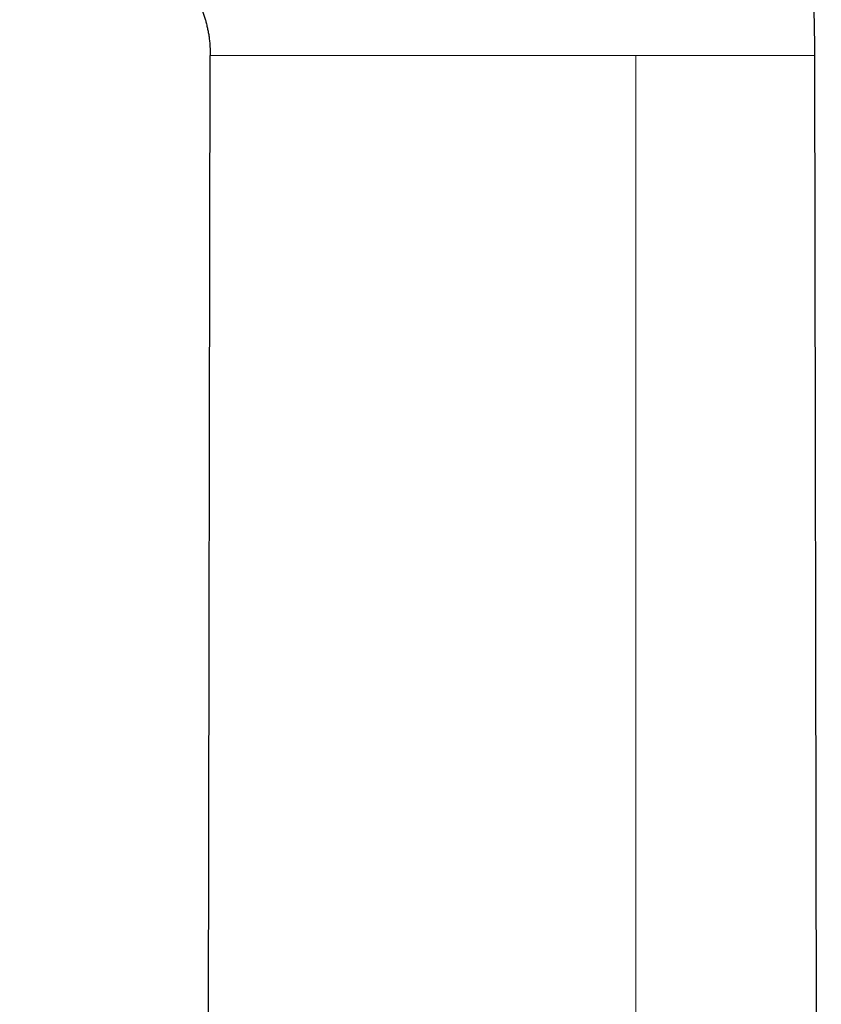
# Model space of a CAD drawing. Header units: millimetres. Extents: x 8 to 303, y 12 to 424.
# Tile 60 of 78: x 34 to 63, y 353 to 388. Entities that reach past the tile are written whole.
import ezdxf

# ---------------------------------------------------------------- set-up
doc = ezdxf.new("R2010")
doc.units = ezdxf.units.MM

msp = doc.modelspace()

# ---------------------------------------------------------------- linework, layer by layer
at = {"color": 7, "linetype": 'Continuous', "lineweight": 30}
for p, q in [((40.922, 317.174), (41.044, 387.206)), ((63.121, 252.663), (62.886, 387.206))]:
    msp.add_line(p, q, dxfattribs=at)
at = {"color": 252, "linetype": 'Continuous', "lineweight": 0}
msp.add_line((56.425, 254.078), (56.423, 387.206), dxfattribs=at)
at = {"color": 7, "linetype": 'Continuous', "lineweight": 30}
for points, knots in [([(62.886, 387.206), (62.886, 387.351), (62.885, 387.639), (62.88, 388.069), (62.871, 388.494), (62.859, 388.916), (62.844, 389.333), (62.825, 389.746), (62.804, 390.154), (62.779, 390.565), (62.751, 390.978), (62.719, 391.392), (62.684, 391.802), (62.647, 392.208), (62.606, 392.608), (62.563, 393.004), (62.517, 393.396), (62.468, 393.783), (62.418, 394.165), (62.364, 394.543), (62.309, 394.916), (62.247, 395.306), (62.18, 395.713), (62.106, 396.135), (62.03, 396.551), (61.95, 396.964), (61.867, 397.372), (61.782, 397.777), (61.694, 398.175), (61.604, 398.567), (61.512, 398.951), (61.419, 399.326), (61.325, 399.692), (61.229, 400.053), (61.131, 400.41), (61.03, 400.764), (60.928, 401.114), (60.824, 401.458), (60.719, 401.796), (60.613, 402.128), (60.506, 402.454), (60.396, 402.781), (60.283, 403.107), (60.167, 403.433), (60.051, 403.753), (59.934, 404.066), (59.816, 404.374), (59.7, 404.669), (59.587, 404.953), (59.475, 405.226), (59.363, 405.493), (59.252, 405.755), (59.14, 406.011), (59.029, 406.263), (58.918, 406.509), (58.807, 406.75), (58.697, 406.986), (58.588, 407.216), (58.48, 407.439), (58.373, 407.656), (58.267, 407.869), (58.157, 408.086), (58.043, 408.307), (57.925, 408.532), (57.809, 408.75), (57.693, 408.963), (57.58, 409.171), (57.467, 409.372), (57.356, 409.569), (57.25, 409.753), (57.15, 409.926), (57.054, 410.088), (56.96, 410.246), (56.866, 410.402), (56.771, 410.558), (56.673, 410.717), (56.569, 410.883), (56.459, 411.057), (56.343, 411.238), (56.222, 411.423), (56.098, 411.613), (55.968, 411.806), (55.837, 411.999), (55.704, 412.192), (55.57, 412.384), (55.431, 412.58), (55.287, 412.779), (55.14, 412.98), (54.988, 413.185), (54.831, 413.392), (54.669, 413.601), (54.503, 413.813), (54.333, 414.027), (54.16, 414.241), (53.982, 414.456), (53.8, 414.673), (53.611, 414.893), (53.416, 415.116), (53.215, 415.342), (53.008, 415.569), (52.796, 415.798), (52.579, 416.026), (52.359, 416.254), (52.133, 416.482), (51.903, 416.71), (51.664, 416.94), (51.419, 417.172), (51.165, 417.406), (50.905, 417.64), (50.639, 417.873), (50.366, 418.106), (50.087, 418.338), (49.806, 418.566), (49.524, 418.787), (49.242, 419.004), (48.953, 419.219), (48.658, 419.433), (48.356, 419.645), (48.054, 419.851), (47.752, 420.051), (47.45, 420.245), (47.142, 420.437), (46.828, 420.627), (46.526, 420.803), (46.236, 420.967), (45.96, 421.118), (45.68, 421.268), (45.395, 421.415), (45.106, 421.559), (44.818, 421.698), (44.532, 421.832), (44.247, 421.961), (43.958, 422.088), (43.665, 422.211), (43.366, 422.333), (43.062, 422.452), (42.753, 422.568), (42.439, 422.681), (42.121, 422.791), (41.798, 422.897), (41.471, 422.999), (41.139, 423.098), (40.815, 423.19), (40.498, 423.275), (40.189, 423.353), (39.876, 423.428), (39.559, 423.5), (39.238, 423.568), (38.914, 423.632), (38.586, 423.692), (38.254, 423.748), (37.919, 423.801), (37.579, 423.849), (37.236, 423.892), (36.888, 423.932), (36.537, 423.967), (36.192, 423.996), (35.853, 424.021), (35.521, 424.04), (35.185, 424.055), (34.846, 424.066), (34.504, 424.073), (34.274, 424.074), (34.159, 424.075)], [0, 0, 0, 0, 0.008344, 0.016606, 0.024789, 0.032892, 0.040916, 0.048861, 0.056727, 0.064516, 0.072592, 0.080584, 0.088492, 0.096316, 0.104057, 0.111716, 0.119292, 0.126787, 0.134201, 0.141533, 0.148786, 0.155958, 0.16431, 0.172552, 0.180685, 0.188711, 0.196772, 0.204722, 0.212562, 0.220294, 0.227917, 0.235299, 0.242578, 0.249754, 0.256829, 0.263944, 0.270954, 0.27786, 0.284662, 0.291362, 0.297961, 0.304457, 0.311223, 0.317877, 0.32442, 0.330852, 0.337174, 0.343387, 0.349145, 0.354808, 0.360376, 0.365849, 0.371227, 0.376513, 0.381705, 0.386804, 0.391812, 0.396728, 0.401468, 0.40612, 0.410686, 0.415165, 0.42015, 0.425025, 0.42979, 0.434446, 0.438994, 0.443433, 0.447765, 0.451989, 0.455692, 0.459309, 0.462841, 0.466293, 0.469787, 0.473384, 0.477081, 0.481104, 0.485239, 0.489485, 0.493843, 0.498312, 0.502891, 0.507308, 0.511823, 0.516434, 0.521141, 0.525944, 0.530842, 0.535835, 0.540921, 0.546102, 0.551376, 0.556645, 0.562005, 0.567452, 0.572988, 0.578716, 0.584533, 0.590442, 0.59644, 0.602528, 0.608594, 0.614747, 0.620985, 0.627308, 0.633849, 0.640478, 0.647196, 0.654003, 0.660898, 0.667882, 0.674954, 0.681719, 0.688563, 0.695487, 0.702491, 0.709576, 0.716741, 0.723572, 0.730476, 0.737453, 0.744505, 0.751631, 0.757628, 0.763678, 0.769781, 0.775938, 0.782151, 0.788419, 0.79438, 0.800392, 0.806455, 0.81257, 0.818738, 0.825038, 0.831393, 0.837805, 0.844275, 0.850803, 0.857392, 0.864042, 0.870754, 0.876835, 0.882969, 0.889156, 0.895397, 0.901693, 0.908046, 0.914457, 0.920926, 0.927456, 0.934047, 0.940701, 0.947419, 0.954202, 0.961053, 0.967392, 0.973791, 0.98025, 0.98677, 0.993353, 1, 1, 1, 1]), ([(34.159, 392.075), (34.233, 392.074), (34.381, 392.073), (34.601, 392.067), (34.818, 392.057), (35.031, 392.043), (35.24, 392.026), (35.441, 392.006), (35.633, 391.983), (35.817, 391.958), (35.996, 391.931), (36.171, 391.901), (36.341, 391.87), (36.505, 391.836), (36.665, 391.801), (36.819, 391.764), (36.969, 391.726), (37.112, 391.687), (37.249, 391.647), (37.38, 391.606), (37.506, 391.565), (37.63, 391.523), (37.752, 391.478), (37.872, 391.433), (37.985, 391.388), (38.093, 391.342), (38.196, 391.298), (38.298, 391.251), (38.402, 391.201), (38.509, 391.148), (38.615, 391.093), (38.735, 391.027), (38.87, 390.95), (39.018, 390.858), (39.164, 390.762), (39.307, 390.66), (39.439, 390.559), (39.56, 390.46), (39.671, 390.364), (39.779, 390.264), (39.884, 390.16), (39.987, 390.052), (40.086, 389.939), (40.18, 389.823), (40.27, 389.706), (40.353, 389.587), (40.431, 389.468), (40.503, 389.348), (40.57, 389.227), (40.631, 389.106), (40.691, 388.978), (40.747, 388.843), (40.801, 388.701), (40.848, 388.559), (40.89, 388.415), (40.927, 388.27), (40.959, 388.117), (40.988, 387.958), (41.011, 387.791), (41.026, 387.643), (41.035, 387.515), (41.04, 387.411), (41.042, 387.337), (41.043, 387.291), (41.043, 387.267), (41.044, 387.238), (41.044, 387.217), (41.044, 387.206)], [0, 0, 0, 0, 0.023621, 0.046944, 0.069929, 0.092537, 0.114736, 0.136497, 0.156589, 0.176251, 0.195464, 0.214217, 0.232496, 0.250293, 0.267599, 0.284408, 0.300715, 0.316517, 0.331543, 0.346078, 0.360123, 0.373678, 0.387767, 0.401289, 0.414245, 0.42664, 0.438478, 0.449761, 0.462418, 0.474989, 0.487627, 0.500332, 0.518594, 0.536987, 0.55551, 0.574165, 0.592957, 0.608315, 0.623772, 0.639334, 0.655011, 0.670812, 0.686748, 0.70265, 0.718268, 0.733613, 0.748699, 0.763539, 0.778145, 0.792527, 0.806696, 0.822966, 0.838967, 0.854782, 0.8706, 0.886443, 0.902323, 0.920168, 0.937986, 0.955716, 0.96733, 0.978776, 0.988809, 0.990867, 0.993389, 0.996431, 1, 1, 1, 1])]:
    msp.add_open_spline(points, degree=3, knots=knots, dxfattribs=at)
at = {"color": 252, "linetype": 'Continuous', "lineweight": 0}
for points, knots in [([(56.423, 387.206), (56.252, 387.206), (55.91, 387.206), (55.395, 387.206), (54.879, 387.206), (54.363, 387.206), (53.847, 387.206), (53.342, 387.206), (52.848, 387.206), (52.366, 387.206), (51.886, 387.206), (51.409, 387.206), (50.927, 387.206), (50.439, 387.206), (49.947, 387.206), (49.462, 387.206), (48.983, 387.206), (48.511, 387.206), (48.056, 387.206), (47.619, 387.206), (47.198, 387.206), (46.786, 387.206), (46.384, 387.206), (46.016, 387.206), (45.682, 387.206), (45.378, 387.206), (45.083, 387.206), (44.795, 387.206), (44.515, 387.206), (44.244, 387.206), (43.982, 387.206), (43.728, 387.206), (43.485, 387.206), (43.251, 387.206), (43.026, 387.206), (42.813, 387.206), (42.609, 387.206), (42.417, 387.206), (42.236, 387.206), (42.067, 387.206), (41.909, 387.206), (41.763, 387.206), (41.63, 387.206), (41.51, 387.206), (41.407, 387.206), (41.32, 387.206), (41.247, 387.206), (41.185, 387.206), (41.134, 387.206), (41.094, 387.206), (41.065, 387.206), (41.047, 387.206), (41.045, 387.206), (41.044, 387.206)], [0, 0, 0, 0, 0.023981, 0.04806, 0.072225, 0.096461, 0.120754, 0.14509, 0.168062, 0.191046, 0.214031, 0.237003, 0.259952, 0.284253, 0.3085, 0.33268, 0.356781, 0.380791, 0.404698, 0.427137, 0.44947, 0.471688, 0.493788, 0.515765, 0.533511, 0.551174, 0.568753, 0.586249, 0.603663, 0.620998, 0.638256, 0.655442, 0.672561, 0.689619, 0.706622, 0.72358, 0.740501, 0.757397, 0.774278, 0.791159, 0.808052, 0.824975, 0.841942, 0.858973, 0.876086, 0.891144, 0.906294, 0.921551, 0.936931, 0.95245, 0.968123, 0.983967, 1, 1, 1, 1]), ([(62.886, 387.206), (62.885, 387.206), (62.883, 387.206), (62.866, 387.206), (62.839, 387.206), (62.801, 387.206), (62.753, 387.206), (62.693, 387.206), (62.623, 387.206), (62.544, 387.206), (62.459, 387.206), (62.368, 387.206), (62.268, 387.206), (62.158, 387.206), (62.04, 387.206), (61.912, 387.206), (61.775, 387.206), (61.629, 387.206), (61.479, 387.206), (61.33, 387.206), (61.18, 387.206), (61.022, 387.206), (60.856, 387.206), (60.681, 387.206), (60.499, 387.206), (60.312, 387.206), (60.12, 387.206), (59.918, 387.206), (59.707, 387.206), (59.5, 387.206), (59.298, 387.206), (59.105, 387.206), (58.905, 387.206), (58.7, 387.206), (58.488, 387.206), (58.271, 387.206), (58.057, 387.206), (57.848, 387.206), (57.647, 387.206), (57.444, 387.206), (57.24, 387.206), (57.036, 387.206), (56.832, 387.206), (56.628, 387.206), (56.491, 387.206), (56.423, 387.206)], [0, 0, 0, 0, 0.032437, 0.064946, 0.09749, 0.130034, 0.16254, 0.194975, 0.227302, 0.259487, 0.288183, 0.31675, 0.3452, 0.373549, 0.401811, 0.429501, 0.457143, 0.484756, 0.512361, 0.535788, 0.559203, 0.582591, 0.605936, 0.629229, 0.652466, 0.674324, 0.696137, 0.717916, 0.739676, 0.761437, 0.779112, 0.79677, 0.814384, 0.831929, 0.849388, 0.866753, 0.884023, 0.899054, 0.913972, 0.928731, 0.943287, 0.957618, 0.971789, 0.985888, 1, 1, 1, 1])]:
    msp.add_open_spline(points, degree=3, knots=knots, dxfattribs=at)

doc.saveas('drawing.dxf')
